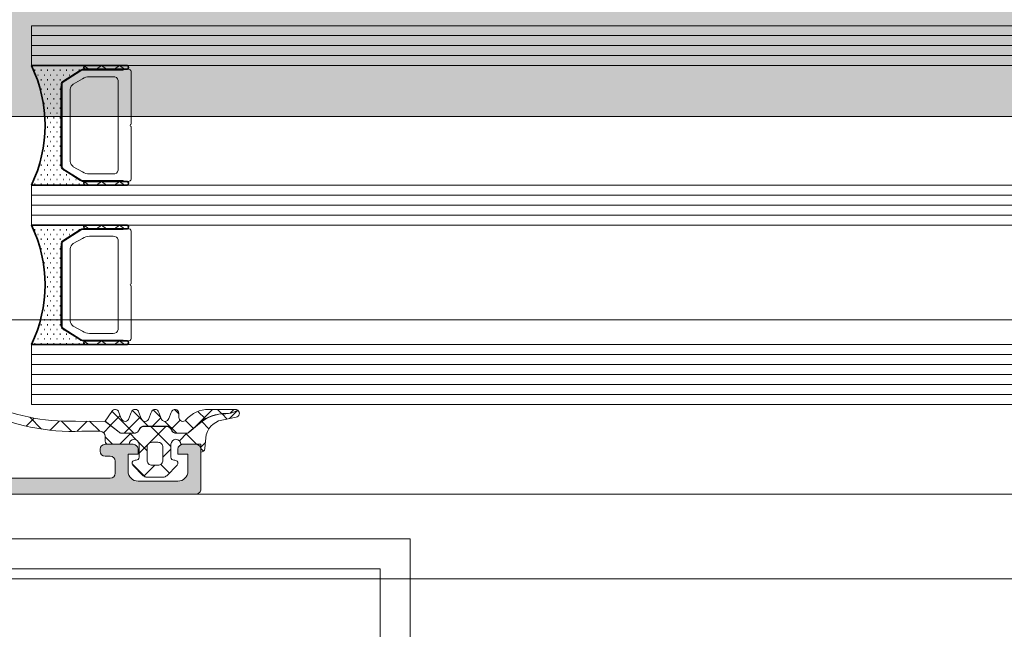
# Model space of a CAD drawing. Header units: millimetres. Extents: x -440702 to -371925, y -30725 to 14204.
# Tile 25 of 256: x -434664 to -434565, y -19831 to -19770. Entities that reach past the tile are written whole.
import ezdxf
from ezdxf.enums import TextEntityAlignment as Align

# ---------------------------------------------------------------- set-up
doc = ezdxf.new("R2010")
doc.units = ezdxf.units.MM
doc.header["$MEASUREMENT"] = 0
doc.layers.add('A-AREA.IFC Model', color=7, linetype='Continuous')
for name, color, linetype, lineweight in [('ARCHICAD Zone Stamps_Pen_No__1', 7, 'Continuous', 13), ('New_2-0_Pen_No__30', 134, 'Continuous', 35), ('New_A-13-UKS_Pen_No__250', 7, 'Continuous', 13), ('New_A-13-UKS_Pen_No__7', 7, 'Continuous', 15), ('New_S11_Stahl_Kontur_Pen_No__250', 7, 'Continuous', 13), ('SA viimistlus_põrand_Pen_No__1', 7, 'Continuous', 13)]:
    doc.layers.add(name, color=color, linetype=linetype, lineweight=lineweight)
doc.layers.add('New_3-0_Pen_No__84', color=7, linetype='Continuous', lineweight=15, true_color=0x41c341)
doc.layers.add('SA viimistlus_põrand_Pen_No__2', color=7, linetype='Continuous', lineweight=15, true_color=0x444444)
doc.styles.add('GENERATED_STYLE_1', font='txt')

# ---------------------------------------------------------------- blocks, each defined once
blk = doc.blocks.new('Tuulekoda_101_5_1', base_point=(-434152.903, -18725.255))
at = {"layer": 'A-AREA.IFC Model', "linetype": 'Continuous', "lineweight": 0, "true_color": 0xffffff}
blk.add_hatch(color=7, dxfattribs=at).paths.add_polyline_path([(-431574.845, -18691.208), (-435674.845, -18691.208), (-435674.845, -19779.529), (-431574.845, -19779.529)])
at = {"layer": 'ARCHICAD Zone Stamps_Pen_No__1', "color": 7, "lineweight": 13, "style": 'GENERATED_STYLE_1'}
for tag, p in [('ROOM_NAME', (-434152.903, -18775.541)), ('ROOM_NUMBER', (-434152.903, -19121.255)), ('ROOM_AREA', (-434152.903, -19466.969))]:
    blk.add_attdef(tag, text='', height=220, dxfattribs=at).set_placement(p, align=Align.TOP_LEFT)

msp = doc.modelspace()

# ---------------------------------------------------------------- hatches: boundary and pattern name
at = {"layer": 'New_A-13-UKS_Pen_No__250', "linetype": 'Continuous', "lineweight": 13}
h = msp.add_hatch(color=7, dxfattribs=at)
h.paths.add_polyline_path([(-434714.845, -19817.405), (-434646.345, -19817.405, 0.414216), (-434645.845, -19816.905), (-434645.845, -19812.905, 0.414214), (-434646.345, -19812.405), (-434647.645, -19812.405, 0.414214), (-434648.145, -19812.905), (-434648.145, -19813.405), (-434647.145, -19813.405), (-434647.145, -19815.105), (-434647.146, -19815.154), (-434647.15, -19815.203), (-434647.156, -19815.252), (-434647.164, -19815.3), (-434647.175, -19815.348), (-434647.188, -19815.395), (-434647.203, -19815.442), (-434647.221, -19815.488), (-434647.241, -19815.533), (-434647.263, -19815.577), (-434647.287, -19815.619), (-434647.314, -19815.661), (-434647.342, -19815.701), (-434647.372, -19815.74), (-434647.404, -19815.777), (-434647.438, -19815.812), (-434647.473, -19815.846), (-434647.511, -19815.878), (-434647.549, -19815.908), (-434647.589, -19815.937), (-434647.631, -19815.963), (-434647.674, -19815.987), (-434647.717, -19816.009), (-434647.762, -19816.029), (-434647.808, -19816.047), (-434647.855, -19816.062), (-434647.902, -19816.075), (-434647.95, -19816.086), (-434647.998, -19816.094), (-434648.047, -19816.1), (-434648.096, -19816.104), (-434648.145, -19816.105), (-434652.145, -19816.105), (-434652.194, -19816.104), (-434652.243, -19816.1), (-434652.292, -19816.094), (-434652.34, -19816.086), (-434652.388, -19816.075), (-434652.435, -19816.062), (-434652.482, -19816.047), (-434652.528, -19816.029), (-434652.573, -19816.009), (-434652.616, -19815.987), (-434652.659, -19815.963), (-434652.701, -19815.937), (-434652.741, -19815.908), (-434652.779, -19815.878), (-434652.817, -19815.846), (-434652.852, -19815.812), (-434652.886, -19815.777), (-434652.918, -19815.74), (-434652.948, -19815.701), (-434652.976, -19815.661), (-434653.003, -19815.619), (-434653.027, -19815.577), (-434653.049, -19815.533), (-434653.069, -19815.488), (-434653.087, -19815.442), (-434653.102, -19815.396), (-434653.115, -19815.348), (-434653.126, -19815.3), (-434653.134, -19815.252), (-434653.14, -19815.203), (-434653.144, -19815.154), (-434653.145, -19815.105), (-434653.145, -19813.405), (-434652.145, -19813.405), (-434652.145, -19812.905, 0.414214), (-434652.645, -19812.405), (-434655.445, -19812.405, 0.414214), (-434655.945, -19812.905), (-434655.945, -19813.105, 0.414214), (-434655.445, -19813.605), (-434654.945, -19813.605), (-434654.921, -19813.606), (-434654.896, -19813.608), (-434654.872, -19813.611), (-434654.847, -19813.615), (-434654.824, -19813.62), (-434654.8, -19813.627), (-434654.777, -19813.634), (-434654.754, -19813.643), (-434654.731, -19813.653), (-434654.709, -19813.664), (-434654.688, -19813.676), (-434654.667, -19813.69), (-434654.647, -19813.704), (-434654.628, -19813.719), (-434654.609, -19813.735), (-434654.591, -19813.752), (-434654.575, -19813.769), (-434654.559, -19813.788), (-434654.543, -19813.807), (-434654.529, -19813.827), (-434654.516, -19813.848), (-434654.504, -19813.87), (-434654.493, -19813.891), (-434654.483, -19813.914), (-434654.474, -19813.937), (-434654.467, -19813.96), (-434654.46, -19813.984), (-434654.455, -19814.008), (-434654.45, -19814.032), (-434654.447, -19814.056), (-434654.446, -19814.081), (-434654.445, -19814.105), (-434654.445, -19815.305), (-434654.446, -19815.33), (-434654.447, -19815.354), (-434654.45, -19815.379), (-434654.455, -19815.403), (-434654.46, -19815.427), (-434654.467, -19815.45), (-434654.474, -19815.474), (-434654.483, -19815.497), (-434654.493, -19815.519), (-434654.504, -19815.541), (-434654.516, -19815.562), (-434654.529, -19815.583), (-434654.543, -19815.603), (-434654.559, -19815.622), (-434654.575, -19815.641), (-434654.591, -19815.659), (-434654.609, -19815.676), (-434654.628, -19815.692), (-434654.647, -19815.707), (-434654.667, -19815.721), (-434654.688, -19815.734), (-434654.709, -19815.746), (-434654.731, -19815.757), (-434654.754, -19815.767), (-434654.777, -19815.776), (-434654.8, -19815.784), (-434654.824, -19815.79), (-434654.847, -19815.796), (-434654.872, -19815.8), (-434654.896, -19815.803), (-434654.921, -19815.805), (-434654.945, -19815.805), (-434670.845, -19815.805), (-434676.902, -19815.459), (-434676.949, -19815.455), (-434676.996, -19815.449), (-434677.043, -19815.441), (-434677.089, -19815.431), (-434677.134, -19815.418), (-434677.179, -19815.403), (-434677.224, -19815.386), (-434677.267, -19815.367), (-434677.309, -19815.346), (-434677.351, -19815.324), (-434677.391, -19815.299), (-434677.43, -19815.272), (-434677.468, -19815.243), (-434677.504, -19815.213), (-434677.539, -19815.181), (-434677.572, -19815.147), (-434677.604, -19815.112), (-434677.634, -19815.076), (-434677.662, -19815.038), (-434677.688, -19814.998), (-434677.713, -19814.958), (-434677.735, -19814.916), (-434677.756, -19814.874), (-434677.774, -19814.83), (-434677.791, -19814.786), (-434677.805, -19814.741), (-434677.817, -19814.695), (-434677.827, -19814.649), (-434677.835, -19814.602), (-434677.841, -19814.555), (-434677.844, -19814.508), (-434677.845, -19814.461), (-434677.845, -19807.305), (-434677.844, -19807.281), (-434677.843, -19807.256), (-434677.84, -19807.232), (-434677.835, -19807.208), (-434677.83, -19807.184), (-434677.823, -19807.16), (-434677.816, -19807.137), (-434677.807, -19807.114), (-434677.797, -19807.091), (-434677.786, -19807.07), (-434677.774, -19807.048), (-434677.761, -19807.027), (-434677.747, -19807.007), (-434677.732, -19806.988), (-434677.716, -19806.969), (-434677.699, -19806.952), (-434677.681, -19806.935), (-434677.662, -19806.919), (-434677.643, -19806.904), (-434677.623, -19806.89), (-434677.602, -19806.876), (-434677.581, -19806.864), (-434677.559, -19806.853), (-434677.536, -19806.843), (-434677.513, -19806.834), (-434677.49, -19806.827), (-434677.467, -19806.82), (-434677.443, -19806.815), (-434677.418, -19806.811), (-434677.394, -19806.808), (-434677.37, -19806.806), (-434677.345, -19806.805), (-434676.345, -19806.805, 0.414214), (-434675.845, -19806.305), (-434675.845, -19804.905), (-434675.867, -19804.898), (-434675.887, -19804.889), (-434675.907, -19804.878), (-434675.927, -19804.866), (-434675.945, -19804.852), (-434675.961, -19804.837), (-434675.969, -19804.829), (-434675.984, -19804.812), (-434675.998, -19804.793), (-434676.01, -19804.774), (-434676.02, -19804.754), (-434676.029, -19804.732), (-434676.035, -19804.711), (-434676.04, -19804.689), (-434676.044, -19804.666), (-434676.045, -19804.643), (-434676.045, -19804.167), (-434676.044, -19804.144), (-434676.04, -19804.122), (-434676.035, -19804.1), (-434676.029, -19804.078), (-434676.02, -19804.057), (-434676.01, -19804.037), (-434675.998, -19804.017), (-434675.984, -19803.999), (-434675.969, -19803.982), (-434675.961, -19803.974), (-434675.945, -19803.958), (-434675.927, -19803.945), (-434675.907, -19803.932), (-434675.887, -19803.922), (-434675.867, -19803.913), (-434675.845, -19803.905), (-434675.845, -19802.025, 0.414214), (-434676.145, -19801.725), (-434677.125, -19801.725, 0.414214), (-434677.425, -19802.025), (-434677.425, -19804.791), (-434677.427, -19804.809), (-434677.432, -19804.826), (-434677.437, -19804.837), (-434677.442, -19804.847), (-434677.449, -19804.857), (-434677.456, -19804.866), (-434677.464, -19804.874), (-434677.474, -19804.882), (-434677.483, -19804.888), (-434677.494, -19804.894), (-434677.51, -19804.9), (-434677.527, -19804.904), (-434677.545, -19804.905), (-434681.845, -19804.905), (-434681.869, -19804.905), (-434681.894, -19804.903), (-434681.918, -19804.9), (-434681.942, -19804.896), (-434681.966, -19804.89), (-434681.99, -19804.884), (-434682.013, -19804.876), (-434682.036, -19804.867), (-434682.059, -19804.857), (-434682.081, -19804.846), (-434682.102, -19804.834), (-434682.123, -19804.821), (-434682.143, -19804.807), (-434682.162, -19804.792), (-434682.181, -19804.776), (-434682.198, -19804.759), (-434682.215, -19804.741), (-434682.231, -19804.723), (-434682.246, -19804.703), (-434682.261, -19804.683), (-434682.274, -19804.662), (-434682.286, -19804.641), (-434682.297, -19804.619), (-434682.307, -19804.597), (-434682.316, -19804.574), (-434682.323, -19804.551), (-434682.33, -19804.527), (-434682.335, -19804.503), (-434682.339, -19804.479), (-434682.342, -19804.454), (-434682.344, -19804.43), (-434682.345, -19804.405), (-434682.345, -19803.705), (-434680.957, -19801.301, 0.581105), (-434681.094, -19801.107, 0.299311), (-434685.369, -19804.558), (-434685.375, -19804.577), (-434685.382, -19804.595), (-434685.39, -19804.613), (-434685.399, -19804.631), (-434685.408, -19804.648), (-434685.418, -19804.665), (-434685.428, -19804.682), (-434685.439, -19804.698), (-434685.451, -19804.714), (-434685.464, -19804.729), (-434685.477, -19804.744), (-434685.49, -19804.758), (-434685.505, -19804.772), (-434685.519, -19804.785), (-434685.534, -19804.797), (-434685.55, -19804.809), (-434685.566, -19804.821), (-434685.583, -19804.831), (-434685.6, -19804.841), (-434685.617, -19804.851), (-434685.635, -19804.859), (-434685.653, -19804.867), (-434685.671, -19804.874), (-434685.69, -19804.881), (-434685.709, -19804.886), (-434685.728, -19804.891), (-434685.747, -19804.896), (-434685.766, -19804.899), (-434685.786, -19804.902), (-434685.806, -19804.904), (-434685.825, -19804.905), (-434685.845, -19804.905), (-434704.645, -19804.905), (-434704.665, -19804.905), (-434704.685, -19804.904), (-434704.704, -19804.902), (-434704.724, -19804.899), (-434704.743, -19804.896), (-434704.762, -19804.891), (-434704.781, -19804.886), (-434704.8, -19804.881), (-434704.819, -19804.874), (-434704.837, -19804.867), (-434704.855, -19804.859), (-434704.873, -19804.85), (-434704.89, -19804.841), (-434704.907, -19804.831), (-434704.924, -19804.821), (-434704.94, -19804.809), (-434704.956, -19804.797), (-434704.971, -19804.785), (-434704.986, -19804.772), (-434705, -19804.758), (-434705.013, -19804.744), (-434705.026, -19804.729), (-434705.039, -19804.714), (-434705.051, -19804.698), (-434705.062, -19804.682), (-434705.072, -19804.665), (-434705.082, -19804.648), (-434705.092, -19804.631), (-434705.1, -19804.613), (-434705.108, -19804.595), (-434705.115, -19804.576), (-434705.121, -19804.558, 0.299174), (-434709.393, -19801.106, 0.57559), (-434709.533, -19801.301), (-434708.145, -19803.705), (-434708.145, -19804.405), (-434708.146, -19804.43), (-434708.148, -19804.454), (-434708.151, -19804.479), (-434708.155, -19804.503), (-434708.16, -19804.527), (-434708.167, -19804.551), (-434708.174, -19804.574), (-434708.183, -19804.597), (-434708.193, -19804.619), (-434708.204, -19804.641), (-434708.216, -19804.662), (-434708.229, -19804.683), (-434708.244, -19804.703), (-434708.259, -19804.723), (-434708.275, -19804.741), (-434708.292, -19804.759), (-434708.309, -19804.776), (-434708.328, -19804.792), (-434708.347, -19804.807), (-434708.367, -19804.821), (-434708.388, -19804.834), (-434708.409, -19804.846), (-434708.431, -19804.857), (-434708.454, -19804.867), (-434708.477, -19804.876), (-434708.5, -19804.884), (-434708.524, -19804.89), (-434708.548, -19804.896), (-434708.572, -19804.9), (-434708.596, -19804.903), (-434708.621, -19804.905), (-434708.645, -19804.905), (-434712.951, -19804.905), (-434712.968, -19804.903), (-434712.985, -19804.898), (-434712.996, -19804.894), (-434713.007, -19804.888), (-434713.017, -19804.882), (-434713.026, -19804.874), (-434713.034, -19804.866), (-434713.041, -19804.857), (-434713.048, -19804.847), (-434713.054, -19804.837), (-434713.06, -19804.82), (-434713.064, -19804.803), (-434713.065, -19804.785), (-434713.065, -19802.025, 0.414214), (-434713.365, -19801.725), (-434714.345, -19801.725, 0.414214), (-434714.645, -19802.025), (-434714.645, -19803.905), (-434714.623, -19803.913), (-434714.603, -19803.922), (-434714.583, -19803.932), (-434714.563, -19803.945), (-434714.545, -19803.958), (-434714.529, -19803.974), (-434714.521, -19803.982), (-434714.506, -19803.999), (-434714.492, -19804.017), (-434714.48, -19804.037), (-434714.47, -19804.057), (-434714.462, -19804.078), (-434714.455, -19804.1), (-434714.45, -19804.122), (-434714.446, -19804.144), (-434714.445, -19804.167), (-434714.445, -19804.643), (-434714.446, -19804.666), (-434714.45, -19804.689), (-434714.455, -19804.711), (-434714.462, -19804.732), (-434714.47, -19804.754), (-434714.48, -19804.774), (-434714.492, -19804.793), (-434714.506, -19804.812), (-434714.521, -19804.829), (-434714.529, -19804.837), (-434714.545, -19804.852), (-434714.563, -19804.866), (-434714.583, -19804.878), (-434714.603, -19804.889), (-434714.623, -19804.898), (-434714.645, -19804.905), (-434714.645, -19806.405, 0.414214), (-434714.145, -19806.905), (-434708.345, -19806.905), (-434708.32, -19806.906), (-434708.296, -19806.908), (-434708.272, -19806.911), (-434708.247, -19806.915), (-434708.224, -19806.92), (-434708.2, -19806.927), (-434708.177, -19806.934), (-434708.154, -19806.943), (-434708.131, -19806.953), (-434708.109, -19806.964), (-434708.088, -19806.976), (-434708.067, -19806.99), (-434708.047, -19807.004), (-434708.028, -19807.019), (-434708.009, -19807.035), (-434707.991, -19807.052), (-434707.975, -19807.069), (-434707.959, -19807.088), (-434707.943, -19807.107), (-434707.929, -19807.127), (-434707.916, -19807.148), (-434707.904, -19807.17), (-434707.893, -19807.191), (-434707.883, -19807.214), (-434707.874, -19807.237), (-434707.867, -19807.26), (-434707.86, -19807.284), (-434707.855, -19807.308), (-434707.85, -19807.332), (-434707.847, -19807.356), (-434707.846, -19807.381), (-434707.845, -19807.405), (-434707.845, -19814.605), (-434707.846, -19814.654), (-434707.85, -19814.703), (-434707.856, -19814.752), (-434707.864, -19814.8), (-434707.875, -19814.848), (-434707.888, -19814.896), (-434707.903, -19814.942), (-434707.921, -19814.988), (-434707.941, -19815.033), (-434707.963, -19815.077), (-434707.987, -19815.119), (-434708.014, -19815.161), (-434708.042, -19815.201), (-434708.072, -19815.24), (-434708.104, -19815.277), (-434708.138, -19815.312), (-434708.173, -19815.346), (-434708.211, -19815.378), (-434708.249, -19815.408), (-434708.289, -19815.437), (-434708.331, -19815.463), (-434708.374, -19815.487), (-434708.417, -19815.509), (-434708.462, -19815.529), (-434708.508, -19815.547), (-434708.555, -19815.562), (-434708.602, -19815.575), (-434708.65, -19815.586), (-434708.698, -19815.594), (-434708.747, -19815.6), (-434708.796, -19815.604), (-434708.845, -19815.605), (-434712.145, -19815.605), (-434712.194, -19815.604), (-434712.243, -19815.6), (-434712.292, -19815.594), (-434712.34, -19815.586), (-434712.388, -19815.575), (-434712.435, -19815.562), (-434712.482, -19815.547), (-434712.528, -19815.529), (-434712.573, -19815.509), (-434712.616, -19815.487), (-434712.659, -19815.463), (-434712.701, -19815.437), (-434712.741, -19815.408), (-434712.779, -19815.378), (-434712.817, -19815.346), (-434712.852, -19815.312), (-434712.886, -19815.277), (-434712.918, -19815.24), (-434712.948, -19815.201), (-434712.976, -19815.161), (-434713.003, -19815.119), (-434713.027, -19815.077), (-434713.049, -19815.033), (-434713.069, -19814.988), (-434713.087, -19814.942), (-434713.102, -19814.896), (-434713.115, -19814.848), (-434713.126, -19814.8), (-434713.134, -19814.752), (-434713.14, -19814.703), (-434713.144, -19814.654), (-434713.145, -19814.605), (-434713.145, -19812.905), (-434713.745, -19812.905), (-434714.845, -19814.005)])
h.paths.add_polyline_path([(-434706.444, -19815.33), (-434706.445, -19815.305), (-434706.445, -19807.105), (-434706.444, -19807.081), (-434706.443, -19807.056), (-434706.44, -19807.032), (-434706.435, -19807.008), (-434706.43, -19806.984), (-434706.423, -19806.96), (-434706.416, -19806.937), (-434706.407, -19806.914), (-434706.397, -19806.891), (-434706.386, -19806.87), (-434706.374, -19806.848), (-434706.361, -19806.827), (-434706.347, -19806.807), (-434706.332, -19806.788), (-434706.315, -19806.769), (-434706.299, -19806.752), (-434706.281, -19806.735), (-434706.262, -19806.719), (-434706.243, -19806.704), (-434706.223, -19806.69), (-434706.202, -19806.676), (-434706.181, -19806.664), (-434706.159, -19806.653), (-434706.136, -19806.643), (-434706.113, -19806.634), (-434706.09, -19806.627), (-434706.067, -19806.62), (-434706.043, -19806.615), (-434706.018, -19806.611), (-434705.994, -19806.608), (-434705.97, -19806.606), (-434705.945, -19806.605), (-434679.745, -19806.605), (-434679.72, -19806.606), (-434679.696, -19806.608), (-434679.672, -19806.611), (-434679.647, -19806.615), (-434679.624, -19806.62), (-434679.6, -19806.627), (-434679.577, -19806.634), (-434679.554, -19806.643), (-434679.531, -19806.653), (-434679.509, -19806.664), (-434679.488, -19806.676), (-434679.467, -19806.69), (-434679.447, -19806.704), (-434679.428, -19806.719), (-434679.409, -19806.735), (-434679.391, -19806.752), (-434679.375, -19806.769), (-434679.359, -19806.788), (-434679.343, -19806.807), (-434679.329, -19806.827), (-434679.316, -19806.848), (-434679.304, -19806.87), (-434679.293, -19806.891), (-434679.283, -19806.914), (-434679.274, -19806.937), (-434679.267, -19806.96), (-434679.26, -19806.984), (-434679.255, -19807.008), (-434679.25, -19807.032), (-434679.247, -19807.056), (-434679.246, -19807.081), (-434679.245, -19807.105), (-434679.245, -19815.305), (-434679.246, -19815.33), (-434679.247, -19815.354), (-434679.25, -19815.379), (-434679.255, -19815.403), (-434679.26, -19815.427), (-434679.267, -19815.45), (-434679.274, -19815.474), (-434679.283, -19815.497), (-434679.293, -19815.519), (-434679.304, -19815.541), (-434679.316, -19815.562), (-434679.329, -19815.583), (-434679.343, -19815.603), (-434679.359, -19815.622), (-434679.375, -19815.641), (-434679.391, -19815.659), (-434679.409, -19815.676), (-434679.428, -19815.692), (-434679.447, -19815.707), (-434679.467, -19815.721), (-434679.488, -19815.734), (-434679.509, -19815.746), (-434679.531, -19815.757), (-434679.554, -19815.767), (-434679.577, -19815.776), (-434679.6, -19815.784), (-434679.624, -19815.79), (-434679.647, -19815.796), (-434679.672, -19815.8), (-434679.696, -19815.803), (-434679.72, -19815.805), (-434679.745, -19815.805), (-434705.945, -19815.805), (-434705.97, -19815.805), (-434705.994, -19815.803), (-434706.018, -19815.8), (-434706.043, -19815.796), (-434706.067, -19815.79), (-434706.09, -19815.784), (-434706.113, -19815.776), (-434706.136, -19815.767), (-434706.159, -19815.757), (-434706.181, -19815.746), (-434706.202, -19815.734), (-434706.223, -19815.721), (-434706.243, -19815.707), (-434706.262, -19815.692), (-434706.281, -19815.676), (-434706.299, -19815.659), (-434706.315, -19815.641), (-434706.332, -19815.622), (-434706.347, -19815.603), (-434706.361, -19815.583), (-434706.374, -19815.562), (-434706.386, -19815.541), (-434706.397, -19815.519), (-434706.407, -19815.497), (-434706.416, -19815.474), (-434706.423, -19815.45), (-434706.43, -19815.427), (-434706.435, -19815.403), (-434706.44, -19815.379), (-434706.443, -19815.354)], flags=0)
at = {"layer": 'SA viimistlus_põrand_Pen_No__1', "linetype": 'Continuous', "lineweight": 13}
h = msp.add_hatch(dxfattribs=at)
h.set_pattern_fill('Brick___Stack_Bond_0001', style=0, pattern_type=2)
h.set_pattern_definition([(0, (0, 0), (0, 50), []), (90, (0, 0), (-225, 0), [])])
h.paths.add_polyline_path([(-435675.987, -19825.905), (-431579.087, -19825.905), (-431579.087, -18431.275), (-435675.987, -18431.275)])

# ---------------------------------------------------------------- linework, layer by layer
at = {"layer": 'A-AREA.IFC Model', "color": 7, "linetype": 'Continuous', "lineweight": 0, "true_color": 0xffffff, "flags": 128}
msp.add_lwpolyline([(-431574.845, -18691.208), (-435674.845, -18691.208), (-435674.845, -19779.529), (-431574.845, -19779.529)], close=True, dxfattribs=at)
at = {"layer": 'New_2-0_Pen_No__30', "color": 134, "linetype": 'Continuous', "lineweight": 35}
for p, q in [((-434657.345, -19774.405), (-434662.845, -19774.405)), ((-434653.345, -19774.405), (-434657.345, -19774.405)), ((-434657.345, -19774.78), (-434653.345, -19774.78)), ((-434662.528, -19774.881), (-434662.478, -19774.881)), ((-434662.21, -19775.358), (-434662.16, -19775.358)), ((-434661.893, -19774.881), (-434661.843, -19774.881)), ((-434661.575, -19775.358), (-434661.525, -19775.358)), ((-434661.258, -19774.881), (-434661.208, -19774.881)), ((-434660.94, -19775.358), (-434660.89, -19775.358)), ((-434660.623, -19774.881), (-434660.573, -19774.881)), ((-434660.305, -19775.358), (-434660.255, -19775.358)), ((-434659.988, -19774.881), (-434659.938, -19774.881)), ((-434659.67, -19775.358), (-434659.62, -19775.358)), ((-434659.353, -19774.881), (-434659.303, -19774.881)), ((-434659.035, -19775.358), (-434658.985, -19775.358)), ((-434658.718, -19774.881), (-434658.668, -19774.881)), ((-434658.083, -19774.881), (-434658.033, -19774.881)), ((-434661.893, -19775.834), (-434661.843, -19775.834)), ((-434661.893, -19776.786), (-434661.843, -19776.786)), ((-434661.575, -19776.31), (-434661.525, -19776.31)), ((-434661.258, -19775.834), (-434661.208, -19775.834)), ((-434661.258, -19776.786), (-434661.208, -19776.786)), ((-434660.94, -19776.31), (-434660.89, -19776.31)), ((-434660.623, -19775.834), (-434660.573, -19775.834)), ((-434660.623, -19776.786), (-434660.573, -19776.786)), ((-434660.305, -19776.31), (-434660.255, -19776.31)), ((-434659.988, -19775.834), (-434659.938, -19775.834)), ((-434659.988, -19776.786), (-434659.938, -19776.786)), ((-434659.845, -19784.297), (-434659.845, -19776.513)), ((-434659.353, -19775.834), (-434659.303, -19775.834)), ((-434661.575, -19777.263), (-434661.525, -19777.263)), ((-434661.258, -19777.739), (-434661.208, -19777.739)), ((-434660.94, -19777.263), (-434660.89, -19777.263)), ((-434660.623, -19777.739), (-434660.573, -19777.739)), ((-434660.305, -19777.263), (-434660.255, -19777.263)), ((-434659.988, -19777.739), (-434659.938, -19777.739)), ((-434661.575, -19778.215), (-434661.525, -19778.215)), ((-434661.258, -19778.691), (-434661.208, -19778.691)), ((-434660.94, -19778.215), (-434660.89, -19778.215)), ((-434660.623, -19778.691), (-434660.573, -19778.691)), ((-434660.305, -19778.215), (-434660.255, -19778.215)), ((-434659.988, -19778.691), (-434659.938, -19778.691)), ((-434661.258, -19779.644), (-434661.208, -19779.644)), ((-434660.94, -19779.168), (-434660.89, -19779.168)), ((-434660.623, -19779.644), (-434660.573, -19779.644)), ((-434660.305, -19779.168), (-434660.255, -19779.168)), ((-434659.988, -19779.644), (-434659.938, -19779.644)), ((-434661.258, -19780.596), (-434661.208, -19780.596)), ((-434660.94, -19780.12), (-434660.89, -19780.12)), ((-434660.623, -19780.596), (-434660.573, -19780.596)), ((-434660.305, -19780.12), (-434660.255, -19780.12)), ((-434659.988, -19780.596), (-434659.938, -19780.596)), ((-434661.258, -19781.549), (-434661.208, -19781.549)), ((-434660.94, -19781.073), (-434660.89, -19781.073)), ((-434660.623, -19781.549), (-434660.573, -19781.549)), ((-434660.305, -19781.073), (-434660.255, -19781.073)), ((-434659.988, -19781.549), (-434659.938, -19781.549)), ((-434661.258, -19782.501), (-434661.208, -19782.501)), ((-434660.94, -19782.025), (-434660.89, -19782.025)), ((-434660.623, -19782.501), (-434660.573, -19782.501)), ((-434660.305, -19782.025), (-434660.255, -19782.025)), ((-434659.988, -19782.501), (-434659.938, -19782.501)), ((-434661.575, -19782.978), (-434661.525, -19782.978)), ((-434661.258, -19783.454), (-434661.208, -19783.454)), ((-434660.94, -19782.978), (-434660.89, -19782.978)), ((-434660.623, -19783.454), (-434660.573, -19783.454)), ((-434660.305, -19782.978), (-434660.255, -19782.978)), ((-434659.988, -19783.454), (-434659.938, -19783.454)), ((-434661.893, -19784.406), (-434661.843, -19784.406)), ((-434661.575, -19783.93), (-434661.525, -19783.93)), ((-434661.258, -19784.406), (-434661.208, -19784.406)), ((-434660.94, -19783.93), (-434660.89, -19783.93)), ((-434660.623, -19784.406), (-434660.573, -19784.406)), ((-434660.305, -19783.93), (-434660.255, -19783.93)), ((-434659.988, -19784.406), (-434659.938, -19784.406)), ((-434662.21, -19784.883), (-434662.16, -19784.883)), ((-434661.893, -19785.359), (-434661.843, -19785.359)), ((-434661.575, -19784.883), (-434661.525, -19784.883)), ((-434661.258, -19785.359), (-434661.208, -19785.359)), ((-434660.94, -19784.883), (-434660.89, -19784.883)), ((-434660.623, -19785.359), (-434660.573, -19785.359)), ((-434660.305, -19784.883), (-434660.255, -19784.883)), ((-434659.988, -19785.359), (-434659.938, -19785.359)), ((-434659.67, -19784.883), (-434659.62, -19784.883)), ((-434659.353, -19785.359), (-434659.303, -19785.359)), ((-434662.845, -19786.405), (-434657.345, -19786.405)), ((-434662.528, -19786.311), (-434662.478, -19786.311)), ((-434662.21, -19785.835), (-434662.16, -19785.835)), ((-434661.893, -19786.311), (-434661.843, -19786.311)), ((-434661.575, -19785.835), (-434661.525, -19785.835)), ((-434661.258, -19786.311), (-434661.208, -19786.311)), ((-434660.94, -19785.835), (-434660.89, -19785.835)), ((-434660.623, -19786.311), (-434660.573, -19786.311)), ((-434660.305, -19785.835), (-434660.255, -19785.835)), ((-434659.988, -19786.311), (-434659.938, -19786.311)), ((-434659.67, -19785.835), (-434659.62, -19785.835)), ((-434659.353, -19786.311), (-434659.303, -19786.311)), ((-434659.035, -19785.835), (-434658.985, -19785.835)), ((-434658.718, -19786.311), (-434658.668, -19786.311)), ((-434658.4, -19785.835), (-434658.35, -19785.835)), ((-434658.083, -19786.311), (-434658.033, -19786.311)), ((-434653.345, -19786.03), (-434657.345, -19786.03)), ((-434657.345, -19786.405), (-434653.345, -19786.405)), ((-434657.345, -19790.405), (-434662.845, -19790.405)), ((-434653.345, -19790.405), (-434657.345, -19790.405)), ((-434662.528, -19790.881), (-434662.478, -19790.881)), ((-434662.21, -19791.358), (-434662.16, -19791.358)), ((-434661.893, -19790.881), (-434661.843, -19790.881)), ((-434661.575, -19791.358), (-434661.525, -19791.358)), ((-434661.258, -19790.881), (-434661.208, -19790.881)), ((-434660.94, -19791.358), (-434660.89, -19791.358)), ((-434660.623, -19790.881), (-434660.573, -19790.881)), ((-434660.305, -19791.358), (-434660.255, -19791.358)), ((-434659.988, -19790.881), (-434659.938, -19790.881)), ((-434659.67, -19791.358), (-434659.62, -19791.358)), ((-434659.353, -19790.881), (-434659.303, -19790.881)), ((-434659.035, -19791.358), (-434658.985, -19791.358)), ((-434658.718, -19790.881), (-434658.668, -19790.881)), ((-434658.083, -19790.881), (-434658.033, -19790.881)), ((-434657.345, -19790.78), (-434653.345, -19790.78)), ((-434661.893, -19791.834), (-434661.843, -19791.834)), ((-434661.575, -19792.31), (-434661.525, -19792.31)), ((-434661.258, -19791.834), (-434661.208, -19791.834)), ((-434660.94, -19792.31), (-434660.89, -19792.31)), ((-434660.623, -19791.834), (-434660.573, -19791.834)), ((-434660.305, -19792.31), (-434660.255, -19792.31)), ((-434659.988, -19791.834), (-434659.938, -19791.834)), ((-434659.845, -19800.297), (-434659.845, -19792.513)), ((-434659.353, -19791.834), (-434659.303, -19791.834)), ((-434661.893, -19792.786), (-434661.843, -19792.786)), ((-434661.575, -19793.263), (-434661.525, -19793.263)), ((-434661.258, -19792.786), (-434661.208, -19792.786)), ((-434660.94, -19793.263), (-434660.89, -19793.263)), ((-434660.623, -19792.786), (-434660.573, -19792.786)), ((-434660.305, -19793.263), (-434660.255, -19793.263)), ((-434659.988, -19792.786), (-434659.938, -19792.786)), ((-434661.575, -19794.215), (-434661.525, -19794.215)), ((-434661.258, -19793.739), (-434661.208, -19793.739)), ((-434660.94, -19794.215), (-434660.89, -19794.215)), ((-434660.623, -19793.739), (-434660.573, -19793.739)), ((-434660.305, -19794.215), (-434660.255, -19794.215)), ((-434659.988, -19793.739), (-434659.938, -19793.739)), ((-434661.258, -19794.691), (-434661.208, -19794.691)), ((-434660.94, -19795.168), (-434660.89, -19795.168)), ((-434660.623, -19794.691), (-434660.573, -19794.691)), ((-434660.305, -19795.168), (-434660.255, -19795.168)), ((-434659.988, -19794.691), (-434659.938, -19794.691)), ((-434661.258, -19795.644), (-434661.208, -19795.644)), ((-434660.94, -19796.12), (-434660.89, -19796.12)), ((-434660.623, -19795.644), (-434660.573, -19795.644)), ((-434660.305, -19796.12), (-434660.255, -19796.12)), ((-434659.988, -19795.644), (-434659.938, -19795.644)), ((-434661.258, -19796.596), (-434661.208, -19796.596)), ((-434661.258, -19797.549), (-434661.208, -19797.549)), ((-434660.94, -19797.073), (-434660.89, -19797.073)), ((-434660.623, -19796.596), (-434660.573, -19796.596)), ((-434660.623, -19797.549), (-434660.573, -19797.549)), ((-434660.305, -19797.073), (-434660.255, -19797.073)), ((-434659.988, -19796.596), (-434659.938, -19796.596)), ((-434659.988, -19797.549), (-434659.938, -19797.549)), ((-434661.258, -19798.501), (-434661.208, -19798.501)), ((-434660.94, -19798.025), (-434660.89, -19798.025)), ((-434660.623, -19798.501), (-434660.573, -19798.501)), ((-434660.305, -19798.025), (-434660.255, -19798.025)), ((-434659.988, -19798.501), (-434659.938, -19798.501)), ((-434661.575, -19798.978), (-434661.525, -19798.978)), ((-434661.258, -19799.454), (-434661.208, -19799.454)), ((-434660.94, -19798.978), (-434660.89, -19798.978)), ((-434660.623, -19799.454), (-434660.573, -19799.454)), ((-434660.305, -19798.978), (-434660.255, -19798.978)), ((-434659.988, -19799.454), (-434659.938, -19799.454)), ((-434661.893, -19800.406), (-434661.843, -19800.406)), ((-434661.575, -19799.93), (-434661.525, -19799.93)), ((-434661.258, -19800.406), (-434661.208, -19800.406)), ((-434660.94, -19799.93), (-434660.89, -19799.93)), ((-434660.623, -19800.406), (-434660.573, -19800.406)), ((-434660.305, -19799.93), (-434660.255, -19799.93)), ((-434659.988, -19800.406), (-434659.938, -19800.406)), ((-434662.21, -19800.883), (-434662.16, -19800.883)), ((-434661.893, -19801.359), (-434661.843, -19801.359)), ((-434661.575, -19800.883), (-434661.525, -19800.883)), ((-434661.258, -19801.359), (-434661.208, -19801.359)), ((-434660.94, -19800.883), (-434660.89, -19800.883)), ((-434660.623, -19801.359), (-434660.573, -19801.359)), ((-434660.305, -19800.883), (-434660.255, -19800.883)), ((-434659.988, -19801.359), (-434659.938, -19801.359)), ((-434659.67, -19800.883), (-434659.62, -19800.883)), ((-434659.353, -19801.359), (-434659.303, -19801.359)), ((-434662.845, -19802.405), (-434657.345, -19802.405)), ((-434662.528, -19802.311), (-434662.478, -19802.311)), ((-434662.21, -19801.835), (-434662.16, -19801.835)), ((-434661.893, -19802.311), (-434661.843, -19802.311)), ((-434661.575, -19801.835), (-434661.525, -19801.835)), ((-434661.258, -19802.311), (-434661.208, -19802.311)), ((-434660.94, -19801.835), (-434660.89, -19801.835)), ((-434660.623, -19802.311), (-434660.573, -19802.311)), ((-434660.305, -19801.835), (-434660.255, -19801.835)), ((-434659.988, -19802.311), (-434659.938, -19802.311)), ((-434659.67, -19801.835), (-434659.62, -19801.835)), ((-434659.353, -19802.311), (-434659.303, -19802.311)), ((-434659.035, -19801.835), (-434658.985, -19801.835)), ((-434658.718, -19802.311), (-434658.668, -19802.311)), ((-434658.4, -19801.835), (-434658.35, -19801.835)), ((-434658.083, -19802.311), (-434658.033, -19802.311)), ((-434653.345, -19802.03), (-434657.345, -19802.03)), ((-434657.345, -19802.405), (-434653.345, -19802.405))]:
    msp.add_line(p, q, dxfattribs=at)
for centre, radius, start, end in [((-434675.299, -19780.405), 13.824, 334.27593, 25.72407), ((-434657.4, -19774.593), 0.195, 73.7398, 286.2602), ((-434657.4, -19774.593), 0.195, 73.7398, 286.2602), ((-434653.29, -19774.593), 0.195, 253.7398, 106.2602), ((-434657.4, -19786.218), 0.195, 73.7398, 286.2602), ((-434657.4, -19786.218), 0.195, 73.7398, 286.2602), ((-434653.29, -19786.218), 0.195, 253.7398, 106.2602), ((-434675.299, -19796.405), 13.824, 334.27593, 25.72407), ((-434657.4, -19790.593), 0.195, 73.7398, 286.2602), ((-434657.4, -19790.593), 0.195, 73.7398, 286.2602), ((-434653.29, -19790.593), 0.195, 253.7398, 106.2602), ((-434657.4, -19802.218), 0.195, 73.7398, 286.2602), ((-434657.4, -19802.218), 0.195, 73.7398, 286.2602), ((-434653.29, -19802.218), 0.195, 253.7398, 106.2602)]:
    msp.add_arc(centre, radius, start, end, dxfattribs=at)
at = {"layer": 'New_3-0_Pen_No__84', "color": 95, "linetype": 'Continuous', "lineweight": 15, "true_color": 0x41c341}
for p, q in [((-434657.522, -19774.46), (-434657.095, -19774.78)), ((-434656.299, -19774.78), (-434655.799, -19774.405)), ((-434655.799, -19774.405), (-434655.299, -19774.78)), ((-434654.503, -19774.78), (-434654.003, -19774.405)), ((-434654.003, -19774.405), (-434653.503, -19774.78)), ((-434657.522, -19786.085), (-434657.095, -19786.405)), ((-434656.299, -19786.405), (-434655.799, -19786.03)), ((-434655.799, -19786.03), (-434655.299, -19786.405)), ((-434654.503, -19786.405), (-434654.003, -19786.03)), ((-434654.003, -19786.03), (-434653.503, -19786.405)), ((-434657.522, -19790.46), (-434657.095, -19790.78)), ((-434656.299, -19790.78), (-434655.799, -19790.405)), ((-434655.799, -19790.405), (-434655.299, -19790.78)), ((-434654.503, -19790.78), (-434654.003, -19790.405)), ((-434654.003, -19790.405), (-434653.503, -19790.78)), ((-434657.522, -19802.085), (-434657.095, -19802.405)), ((-434656.299, -19802.405), (-434655.799, -19802.03)), ((-434655.799, -19802.03), (-434655.299, -19802.405)), ((-434654.503, -19802.405), (-434654.003, -19802.03)), ((-434654.003, -19802.03), (-434653.503, -19802.405))]:
    msp.add_line(p, q, dxfattribs=at)
at = {"layer": 'New_A-13-UKS_Pen_No__250', "color": 7, "linetype": 'Continuous', "lineweight": 13}
for p, q in [((-434662.845, -19770.405), (-434204.014, -19770.405)), ((-434662.845, -19774.405), (-434662.845, -19770.405)), ((-434662.845, -19771.405), (-434204.014, -19771.405)), ((-434662.845, -19772.405), (-434204.014, -19772.405)), ((-434662.845, -19773.405), (-434204.014, -19773.405)), ((-434662.845, -19774.405), (-434204.014, -19774.405)), ((-434662.845, -19786.405), (-434204.014, -19786.405)), ((-434662.845, -19790.405), (-434662.845, -19786.405)), ((-434662.845, -19787.405), (-434204.014, -19787.405)), ((-434662.845, -19788.405), (-434204.014, -19788.405)), ((-434662.845, -19789.405), (-434204.014, -19789.405)), ((-434662.845, -19790.405), (-434204.014, -19790.405)), ((-434662.845, -19802.405), (-434204.014, -19802.405)), ((-434662.845, -19808.405), (-434662.845, -19802.405)), ((-434662.845, -19803.405), (-434204.014, -19803.405)), ((-434662.845, -19804.405), (-434204.014, -19804.405)), ((-434662.845, -19805.405), (-434204.014, -19805.405)), ((-434662.845, -19806.405), (-434204.014, -19806.405)), ((-434662.845, -19807.405), (-434204.014, -19807.405)), ((-434662.845, -19808.405), (-434204.014, -19808.405)), ((-434654.779, -19809.086), (-434652.58, -19811.285)), ((-434652.707, -19809.003), (-434651.766, -19809.943)), ((-434650.613, -19808.942), (-434649.883, -19809.672)), ((-434648.491, -19808.908), (-434648.045, -19809.354)), ((-434646.597, -19810.811), (-434644.691, -19808.905)), ((-434646.136, -19809.108), (-434645.384, -19809.86)), ((-434644.184, -19808.905), (-434643.752, -19809.337)), ((-434643.713, -19809.354), (-434643.195, -19809.871)), ((-434642.963, -19809.826), (-434642.13, -19808.993)), ((-434642.911, -19809.28), (-434642.536, -19808.905)), ((-434663.372, -19810.591), (-434662.562, -19809.781)), ((-434663.017, -19809.694), (-434661.834, -19810.876)), ((-434660.964, -19810.989), (-434660.045, -19810.07)), ((-434659.824, -19810.08), (-434658.787, -19811.118)), ((-434658.286, -19811.117), (-434657.264, -19810.095)), ((-434657.001, -19810.097), (-434655.993, -19811.105)), ((-434654.907, -19810.5), (-434653.936, -19809.529)), ((-434653.537, -19811.285), (-434651.894, -19809.642)), ((-434651.683, -19810.027), (-434651.125, -19810.585)), ((-434650.682, -19810.585), (-434649.852, -19809.755)), ((-434649.449, -19810.105), (-434648.269, -19811.285)), ((-434648.83, -19810.888), (-434647.929, -19809.987)), ((-434647.388, -19810.012), (-434646.592, -19810.807)), ((-434645.749, -19810.123), (-434645.031, -19810.842)), ((-434655.603, -19811.241), (-434654.896, -19810.534)), ((-434653.961, -19812.405), (-434652.861, -19811.305)), ((-434652.986, -19811.305), (-434652.345, -19811.947)), ((-434652.045, -19813.295), (-434649.355, -19810.605)), ((-434650.88, -19810.605), (-434648.845, -19812.64)), ((-434647.993, -19812.05), (-434647.241, -19811.298)), ((-434647.374, -19811.305), (-434646.274, -19812.405)), ((-434655.445, -19811.653), (-434654.693, -19812.405)), ((-434652.087, -19812.205), (-434651.245, -19813.047)), ((-434645.845, -19812.708), (-434645.396, -19812.259)), ((-434649.645, -19813.702), (-434648.845, -19812.902)), ((-434645.845, -19812.834), (-434645.577, -19813.102)), ((-434652.74, -19814.358), (-434651.417, -19815.681)), ((-434651.555, -19815.611), (-434650.448, -19814.505)), ((-434649.869, -19814.422), (-434649.003, -19815.288)), ((-434204.014, -19817.405), (-434646.345, -19817.405))]:
    msp.add_line(p, q, dxfattribs=at)
msp.add_lwpolyline([(-434624.845, -20058.905), (-434624.845, -19821.905), (-434674.345, -19821.905), (-434674.345, -19824.905), (-434627.845, -19824.905), (-434627.845, -20055.905), (-434685.845, -20055.905), (-434685.845, -20058.905)], close=True, dxfattribs=at)
at = {"layer": 'New_A-13-UKS_Pen_No__7', "color": 7, "linetype": 'Continuous', "lineweight": 15}
for p, q in [((-434654.792, -19809.105), (-434655.434, -19810.088)), ((-434653.831, -19809.809), (-434654.059, -19809.202)), ((-434652.831, -19809.202), (-434653.059, -19809.809)), ((-434651.831, -19809.809), (-434652.059, -19809.202)), ((-434650.831, -19809.202), (-434651.059, -19809.809)), ((-434649.831, -19809.809), (-434650.059, -19809.202)), ((-434648.832, -19809.202), (-434649.059, -19809.809)), ((-434648.045, -19809.705), (-434648.045, -19809.305)), ((-434642.381, -19808.905), (-434645.053, -19808.905)), ((-434642.416, -19809.109), (-434642.152, -19808.977)), ((-434642.407, -19809.127), (-434642.134, -19808.99)), ((-434658.43, -19810.089), (-434655.445, -19810.105)), ((-434655.445, -19810.105), (-434654.046, -19811.199)), ((-434655.434, -19810.088), (-434654.034, -19811.183)), ((-434647.016, -19811.17), (-434645.99, -19810.29)), ((-434647.003, -19811.186), (-434645.977, -19810.305)), ((-434642.304, -19809.698), (-434643.742, -19809.977)), ((-434655.945, -19811.105), (-434657.802, -19811.105)), ((-434653.738, -19811.285), (-434652.523, -19811.285)), ((-434653.738, -19811.305), (-434652.523, -19811.305)), ((-434652.108, -19811.045), (-434651.992, -19810.845)), ((-434652.09, -19811.055), (-434651.975, -19810.855)), ((-434651.542, -19810.585), (-434649.305, -19810.585)), ((-434651.542, -19810.605), (-434649.305, -19810.605)), ((-434648.872, -19810.855), (-434648.756, -19811.055)), ((-434648.855, -19810.845), (-434648.739, -19811.045)), ((-434648.323, -19811.285), (-434647.326, -19811.285)), ((-434648.323, -19811.305), (-434647.326, -19811.305)), ((-434655.445, -19812.105), (-434655.445, -19811.605)), ((-434650.145, -19812.205), (-434650.745, -19812.205)), ((-434645.353, -19811.767), (-434645.447, -19812.84)), ((-434655.945, -19812.905), (-434655.945, -19813.105)), ((-434652.645, -19812.405), (-434655.445, -19812.405)), ((-434653.045, -19812.405), (-434655.145, -19812.405)), ((-434652.145, -19813.405), (-434652.145, -19812.905)), ((-434652.045, -19813.705), (-434652.045, -19812.405)), ((-434651.245, -19812.705), (-434651.245, -19814.005)), ((-434649.645, -19814.005), (-434649.645, -19812.705)), ((-434648.845, -19812.405), (-434648.845, -19813.705)), ((-434648.145, -19812.905), (-434648.145, -19813.405)), ((-434645.845, -19812.405), (-434647.845, -19812.405)), ((-434646.345, -19812.405), (-434647.645, -19812.405)), ((-434645.845, -19813.205), (-434645.845, -19812.405)), ((-434645.845, -19816.905), (-434645.845, -19812.905)), ((-434655.445, -19813.605), (-434654.945, -19813.605)), ((-434654.445, -19814.105), (-434654.445, -19815.305)), ((-434653.145, -19815.105), (-434653.145, -19813.405)), ((-434653.145, -19813.405), (-434652.145, -19813.405)), ((-434652.445, -19814.005), (-434652.345, -19814.005)), ((-434648.545, -19814.005), (-434648.445, -19814.005)), ((-434648.145, -19813.405), (-434647.145, -19813.405)), ((-434647.145, -19813.405), (-434647.145, -19815.105)), ((-434651.617, -19815.559), (-434652.657, -19814.517)), ((-434650.745, -19814.505), (-434650.145, -19814.505)), ((-434648.233, -19814.517), (-434649.273, -19815.559)), ((-434654.945, -19815.805), (-434670.845, -19815.805)), ((-434648.145, -19816.105), (-434652.145, -19816.105)), ((-434649.627, -19815.705), (-434651.263, -19815.705)), ((-434714.845, -19817.405), (-434646.345, -19817.405))]:
    msp.add_line(p, q, dxfattribs=at)
for points in [[(-434657.017, -19775.53), (-434654.645, -19775.53)], [(-434657.017, -19791.53), (-434654.645, -19791.53)]]:
    msp.add_lwpolyline(points, dxfattribs=at)
for centre, radius, start, end in [((-434658.998, -19789.843), 20.254, 217.87505, 271.60488), ((-434658.571, -19789.043), 22.076, 218.81875, 271.99748), ((-434654.445, -19809.305), 0.4, 15.00018, 150.0002), ((-434652.445, -19809.305), 0.4, 14.9998, 165.0002), ((-434650.445, -19809.305), 0.4, 14.99959, 165.00041), ((-434648.445, -19809.305), 0.4, 0.00041, 165.00027), ((-434645.053, -19811.905), 3, 89.99867, 139.68018), ((-434643.369, -19813.343), 4.024, 89.38113, 130.64118), ((-434643.369, -19813.343), 4.004, 89.38113, 130.64118), ((-434643.304, -19807.339), 2, 269.38113, 296.65479), ((-434643.304, -19807.339), 1.98, 269.38113, 296.65479), ((-434642.38, -19809.305), 0.4, 55.22863, 90.08089), ((-434642.38, -19809.305), 0.4, 281.01056, 52.01394), ((-434653.445, -19809.705), 0.4, 194.9998, 345.0002), ((-434651.445, -19809.705), 0.4, 194.9998, 345.0002), ((-434649.445, -19809.705), 0.4, 194.99959, 345.00041), ((-434647.645, -19809.705), 0.4, 180, 319.67921), ((-434643.36, -19811.941), 2, 101.0025, 175.00475), ((-434655.945, -19811.605), 0.5, 0, 89.99502), ((-434653.738, -19810.805), 0.5, 231.9827, 270), ((-434653.738, -19810.805), 0.48, 231.9827, 270), ((-434652.523, -19810.805), 0.48, 270, 330), ((-434652.523, -19810.805), 0.5, 270, 330), ((-434651.542, -19811.105), 0.52, 90, 150), ((-434651.542, -19811.105), 0.5, 90, 150), ((-434649.305, -19811.105), 0.52, 30, 90), ((-434649.305, -19811.105), 0.5, 30, 90), ((-434648.323, -19810.805), 0.5, 210, 270), ((-434648.323, -19810.805), 0.48, 210, 270), ((-434647.326, -19810.809), 0.476, 270, 310.64118), ((-434647.326, -19810.809), 0.496, 270, 310.64118), ((-434655.145, -19812.105), 0.3, 180, 270), ((-434652.545, -19812.405), 0.5, 0, 180), ((-434650.745, -19812.705), 0.5, 89.99888, 180.00112), ((-434650.145, -19812.705), 0.5, 359.99888, 90.00112), ((-434648.345, -19812.405), 0.5, 0, 180), ((-434655.445, -19812.905), 0.5, 90, 180), ((-434655.445, -19813.105), 0.5, 180, 270), ((-434652.645, -19812.905), 0.5, 0, 90), ((-434647.645, -19812.905), 0.5, 90, 180), ((-434646.345, -19812.905), 0.5, 0, 90), ((-434645.845, -19812.805), 0.4, 270.00058, 355.083), ((-434654.945, -19814.105), 0.5, 0, 90), ((-434652.445, -19814.305), 0.3, 89.99995, 225.00193), ((-434652.345, -19813.705), 0.3, 270, 0), ((-434650.745, -19814.005), 0.5, 179.99786, 270.00214), ((-434650.145, -19814.005), 0.5, 269.99786, 0.00214), ((-434648.545, -19813.705), 0.3, 180, 270), ((-434648.445, -19814.305), 0.3, 315.00341, 89.99452), ((-434654.945, -19815.305), 0.5, 270, 0), ((-434652.145, -19815.105), 1, 180, 270), ((-434648.145, -19815.105), 1, 270, 0), ((-434651.263, -19815.205), 0.5, 224.9723, 270), ((-434649.627, -19815.205), 0.5, 270, 315.02016), ((-434646.345, -19816.905), 0.5, 270, 0.00042)]:
    msp.add_arc(centre, radius, start, end, dxfattribs=at)
at = {"layer": 'New_S11_Stahl_Kontur_Pen_No__250', "color": 7, "linetype": 'Continuous', "lineweight": 13}
for p, q in [((-434657.679, -19774.78), (-434653.145, -19774.78)), ((-434653.645, -19774.78), (-434653.645, -19774.855)), ((-434659.728, -19776.005), (-434657.962, -19774.868)), ((-434657.891, -19774.921), (-434659.657, -19776.058)), ((-434658.652, -19776.259), (-434657.724, -19775.75)), ((-434653.645, -19774.855), (-434657.679, -19774.855)), ((-434657.017, -19775.53), (-434654.645, -19775.53)), ((-434652.845, -19775.005), (-434652.845, -19780.299)), ((-434659.845, -19784.593), (-434659.845, -19776.217)), ((-434659.745, -19776.217), (-434659.745, -19784.593)), ((-434658.945, -19780.405), (-434658.945, -19776.789)), ((-434654.145, -19775.905), (-434654.145, -19780.405)), ((-434658.945, -19784.021), (-434658.945, -19780.405)), ((-434654.145, -19780.405), (-434654.145, -19784.905)), ((-434652.845, -19780.511), (-434652.845, -19785.805)), ((-434657.724, -19785.061), (-434658.652, -19784.552)), ((-434657.962, -19785.942), (-434659.728, -19784.806)), ((-434659.657, -19784.753), (-434657.891, -19785.889)), ((-434654.645, -19785.28), (-434657.017, -19785.28)), ((-434657.679, -19785.955), (-434653.645, -19785.955)), ((-434653.145, -19786.03), (-434657.679, -19786.03)), ((-434653.645, -19785.955), (-434653.645, -19786.03)), ((-434659.728, -19792.005), (-434657.962, -19790.868)), ((-434657.891, -19790.921), (-434659.657, -19792.058)), ((-434657.679, -19790.78), (-434653.145, -19790.78)), ((-434653.645, -19790.855), (-434657.679, -19790.855)), ((-434657.017, -19791.53), (-434654.645, -19791.53)), ((-434653.645, -19790.78), (-434653.645, -19790.855)), ((-434652.845, -19791.005), (-434652.845, -19796.299)), ((-434659.845, -19800.593), (-434659.845, -19792.217)), ((-434659.745, -19792.217), (-434659.745, -19800.593)), ((-434658.652, -19792.259), (-434657.724, -19791.75)), ((-434654.145, -19791.905), (-434654.145, -19796.405)), ((-434658.945, -19796.405), (-434658.945, -19792.789)), ((-434658.945, -19800.021), (-434658.945, -19796.405)), ((-434654.145, -19796.405), (-434654.145, -19800.905)), ((-434652.845, -19796.511), (-434652.845, -19801.805)), ((-434657.962, -19801.942), (-434659.728, -19800.806)), ((-434659.657, -19800.753), (-434657.891, -19801.889)), ((-434657.724, -19801.061), (-434658.652, -19800.552)), ((-434654.645, -19801.28), (-434657.017, -19801.28)), ((-434657.679, -19801.955), (-434653.645, -19801.955)), ((-434653.145, -19802.03), (-434657.679, -19802.03)), ((-434653.645, -19801.955), (-434653.645, -19802.03))]:
    msp.add_line(p, q, dxfattribs=at)
for centre, radius, start, end in [((-434657.687, -19775.256), 0.476, 89.12598, 125.38989), ((-434653.112, -19775.049), 0.271, 9.29924, 96.96096), ((-434657.685, -19775.212), 0.357, 89.12598, 125.38989), ((-434657.035, -19776.72), 1.19, 89.12598, 125.38989), ((-434654.59, -19775.978), 0.451, 9.29924, 96.96096), ((-434659.577, -19776.227), 0.268, 124.24462, 177.93298), ((-434659.544, -19776.224), 0.201, 124.24462, 177.93298), ((-434658.275, -19776.813), 0.671, 124.24462, 177.93298), ((-434652.839, -19780.405), 0.106, 93.37228, 266.62772), ((-434659.577, -19784.584), 0.268, 182.06702, 235.75538), ((-434659.544, -19784.586), 0.201, 182.06702, 235.75538), ((-434658.275, -19783.997), 0.671, 182.06702, 235.75538), ((-434657.035, -19784.091), 1.19, 234.61011, 270.87402), ((-434654.59, -19784.832), 0.451, 263.03904, 350.70076), ((-434657.687, -19785.554), 0.476, 234.61011, 270.87402), ((-434657.685, -19785.598), 0.357, 234.61011, 270.87402), ((-434653.112, -19785.761), 0.271, 263.03904, 350.70076), ((-434657.687, -19791.256), 0.476, 89.12598, 125.38989), ((-434657.685, -19791.212), 0.357, 89.12598, 125.38989), ((-434657.035, -19792.72), 1.19, 89.12598, 125.38989), ((-434654.59, -19791.978), 0.451, 9.29924, 96.96096), ((-434653.112, -19791.049), 0.271, 9.29924, 96.96096), ((-434659.577, -19792.227), 0.268, 124.24462, 177.93298), ((-434659.544, -19792.224), 0.201, 124.24462, 177.93298), ((-434658.275, -19792.813), 0.671, 124.24462, 177.93298), ((-434652.839, -19796.405), 0.106, 93.37228, 266.62772), ((-434658.275, -19799.997), 0.671, 182.06702, 235.75538), ((-434659.577, -19800.584), 0.268, 182.06702, 235.75538), ((-434659.544, -19800.586), 0.201, 182.06702, 235.75538), ((-434657.035, -19800.091), 1.19, 234.61011, 270.87402), ((-434654.59, -19800.832), 0.451, 263.03904, 350.70076), ((-434657.687, -19801.554), 0.476, 234.61011, 270.87402), ((-434657.685, -19801.598), 0.357, 234.61011, 270.87402), ((-434653.112, -19801.761), 0.271, 263.03904, 350.70076)]:
    msp.add_arc(centre, radius, start, end, dxfattribs=at)
at = {"layer": 'SA viimistlus_põrand_Pen_No__2', "color": 250, "linetype": 'Continuous', "lineweight": 15, "true_color": 0x444444, "flags": 128}
msp.add_lwpolyline([(-435675.987, -19825.905), (-431579.087, -19825.905), (-431579.087, -18431.275), (-435675.987, -18431.275)], close=True, dxfattribs=at)

# ---------------------------------------------------------------- block references
at = {"layer": 'A-AREA.IFC Model', "color": 7, "linetype": 'Continuous', "lineweight": 13}
msp.add_blockref('Tuulekoda_101_5_1', (-434152.903, -18725.255), dxfattribs=at)

doc.saveas('drawing.dxf')
